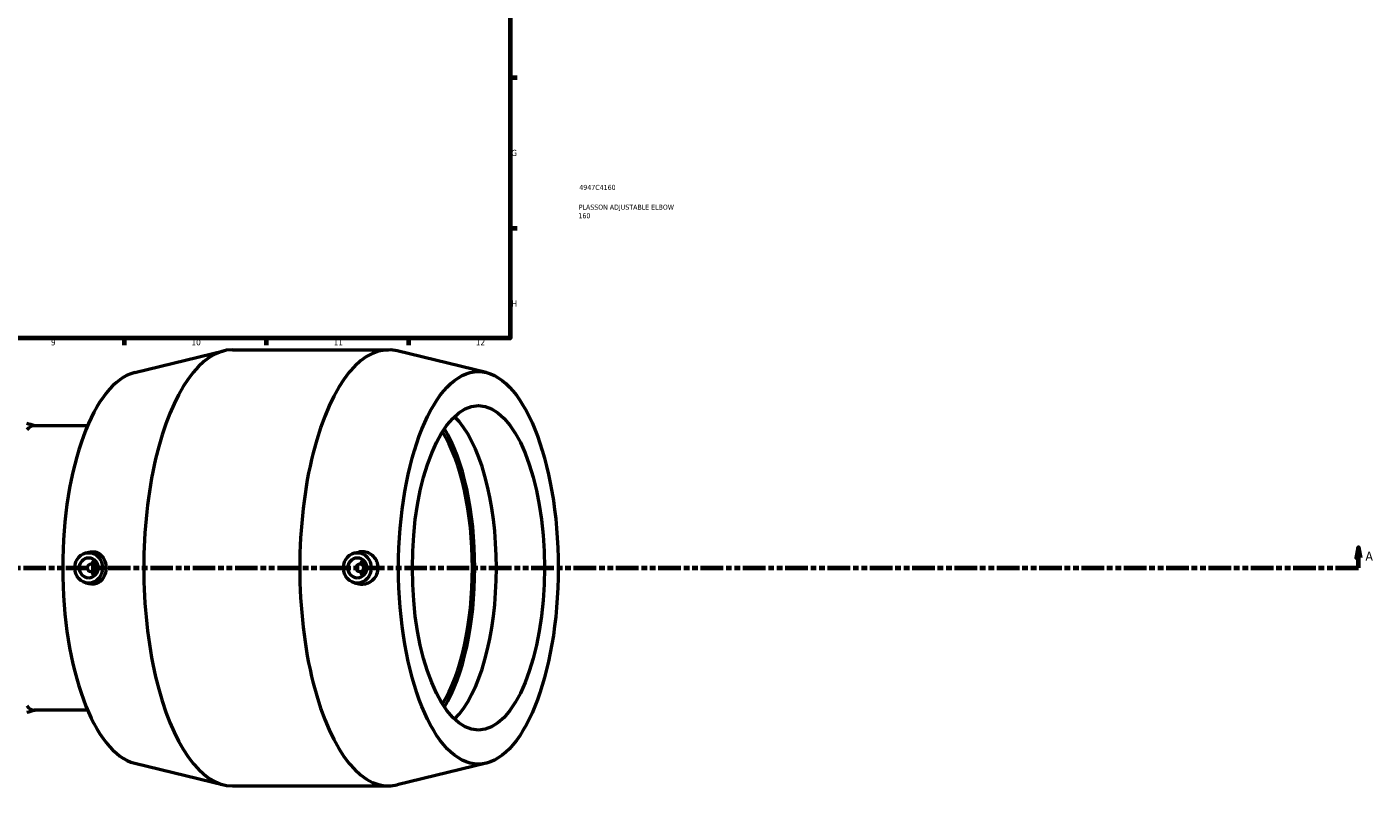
# Model space of a CAD drawing. Header units: millimetres. Extents: x -114 to 1615, y -786 to 1133.
# Tile 4 of 7: x 583 to 1246, y -204 to 174. Entities that reach past the tile are written whole.
import ezdxf

# ---------------------------------------------------------------- set-up
doc = ezdxf.new("R2010")
doc.units = ezdxf.units.MM
doc.linetypes.add('DOUBLE_DASH_CHAIN', pattern=[1.2403, 0.6614, -0.0827, 0.1654, -0.0827, 0.1654, -0.0827])
for name, color, linetype, lineweight in [('Border (ANSI)', 7, 'Continuous', 70), ('Section Line (ANSI)', 7, 'DOUBLE_DASH_CHAIN', 70), ('Title (ISO)', 7, 'Continuous', 50), ('Visible (ANSI)', 7, 'Continuous', 50)]:
    doc.layers.add(name, color=color, linetype=linetype, lineweight=lineweight)
doc.styles.add('Label Text (ANSI)', font='tahoma.ttf')
doc.styles.add('Note Text (ANSI)', font='tahoma.ttf')
doc.styles.add('Note Text (ISO)', font='tahoma.ttf')

# ---------------------------------------------------------------- blocks, each defined once
blk = doc.blocks.new('Borders Default Border')
at = {"layer": 'Border (ANSI)'}
for p, q in [((821, 148.5), (824.45, 148.5)), ((821, 74.25), (824.45, 74.25)), ((630.75, 20), (630.75, 16.55)), ((700.83, 20), (700.83, 16.55)), ((770.92, 20), (770.92, 16.55))]:
    blk.add_line(p, q, dxfattribs=at)
at = {"layer": 'Border (ANSI)', "flags": 128}
blk.add_lwpolyline([(20, 20), (20, 574), (821, 574), (821, 20), (20, 20)], dxfattribs=at)
at = {"layer": 'Border (ANSI)', "color": 230, "true_color": 0xff0080, "attachment_point": 7, "style": 'Note Text (ANSI)'}
for s, insert, char_height in [('G', (821.66, 109.79), 3.05), ('H', (821.81, 35.6), 3.05), ('9', (594.7, 16.49), 3.05), ('10', (663.96, 16.49), 3.048), ('11', (734.04, 16.55), 3.048), ('12', (804.13, 16.55), 3.048)]:
    blk.add_mtext(s, dxfattribs=dict(at, insert=insert, char_height=char_height))
blk = doc.blocks.new('Title Blocks ISO')
at = {"layer": 'Title (ISO)', "color": 232, "true_color": 0xca0064, "style": 'Note Text (ISO)'}
for tag, p in [('PART_NUMBER_001', (34.16, 73.14)), ('DESCRIPTION_002', (33.71, 59.18)), ('DESCRIPTION_001', (33.84, 63.4))]:
    blk.add_attdef(tag, p, '', height=2.5, dxfattribs=at)
blk = doc.blocks.new('2dTransSection0')
at = {"layer": 'Section Line (ANSI)', "linetype": 'Continuous'}
for p, q in [((1239.21, -83.18), (1238.21, -88.18)), ((1239.21, -88.18), (1239.21, -83.18)), ((1240.21, -88.18), (1239.21, -83.18)), ((1238.21, -88.18), (1240.21, -88.18)), ((1239.21, -93.18), (1239.21, -88.18)), ((1227.95, -93.18), (1239.21, -93.18))]:
    blk.add_line(p, q, dxfattribs=at)
at = {"layer": 'Section Line (ANSI)', "linetype": 'DOUBLE_DASH_CHAIN', "ltscale": 16.82361}
blk.add_line((330.69, -93.18), (1239.21, -93.18), dxfattribs=at)
at = {"layer": 'Section Line (ANSI)', "linetype": 'Continuous', "flags": 128}
blk.add_lwpolyline([(1240.21, -88.18), (1239.21, -83.18), (1238.21, -88.18), (1240.21, -88.18)], dxfattribs=at)
at = {"layer": 'Section Line (ANSI)'}
blk.add_solid([(1240.21, -88.18), (1239.21, -83.18), (1238.21, -88.18), (1240.21, -88.18)], dxfattribs=at)
at = {"layer": 'Section Line (ANSI)', "insert": (1242.68, -89.68), "char_height": 4.57, "attachment_point": 7, "style": 'Label Text (ANSI)'}
blk.add_mtext('A', dxfattribs=at)

msp = doc.modelspace()

# ---------------------------------------------------------------- linework, layer by layer
at = {"layer": 'Visible (ANSI)'}
for p, q in [((635.955, 3.096), (679.831, 13.793)), ((684.146, 14.318), (761.066, 14.318)), ((809.257, 3.096), (765.381, 13.793)), ((612.714, -23.089), (586.303, -23.089)), ((611.932, -85.828), (614.235, -85.323)), ((744.359, -85.828), (746.388, -85.383)), ((614.498, -91.182), (617.465, -91.182)), ((749.892, -91.182), (746.926, -91.182)), ((614.498, -95.182), (617.465, -95.182)), ((749.892, -95.182), (746.926, -95.182)), ((611.932, -100.536), (614.235, -101.041)), ((744.359, -100.536), (746.388, -100.981)), ((612.714, -163.276), (586.303, -163.276)), ((635.955, -189.46), (679.831, -200.157)), ((809.257, -189.46), (765.381, -200.157)), ((684.146, -200.682), (761.066, -200.682))]:
    msp.add_line(p, q, dxfattribs=at)
for start, end in [(73.651193, 76.837392), (283.162608, 286.348807)]:
    msp.add_arc((566.19, -93.182), 73.047, start, end, dxfattribs=at)
for centre, major_axis, ratio, start_param, end_param in [((684.146, -93.182), (0, 107.5), 0.4067366, 0, 3.1415927), ((761.066, -93.182), (0, 107.5), 0.4067366, 6.1843397, 9.5236236), ((639.839, -93.182), (0, 96.75), 0.4067366, 0.0988456, 3.0427471), ((781.743, -93.182), (0, -80), 0.4067366, 0.3716028, 2.7699899), ((586.303, -93.182), (0, 70.094), 0.2079117, 0, 0.2410054), ((769.928, -93.182), (0, 80), 0.4067366, 3.717581, 5.707197), ((769.928, -93.182), (0, 82.749), 0.4067366, 3.7330732, 5.6917047), ((618.973, -93.182), (0, 5), 0.9135455, 0.6729815, 1.1592795), ((751.4, -93.182), (0, -5), 0.9135455, 3.8145741, 4.3008721), ((618.973, -93.182), (0, 5), 0.9135455, 1.9823132, 2.4686112), ((751.4, -93.182), (0, -5), 0.9135455, 5.1239058, 5.6102038), ((586.303, -93.182), (0, -70.094), 0.2079117, 6.0421799, 6.2831853)]:
    msp.add_ellipse(centre, major_axis=major_axis, ratio=ratio, start_param=start_param, end_param=end_param, dxfattribs=at)
for centre, major_axis, ratio in [((805.373, -93.182), (0, -96.75), 0.4067366), ((805.373, -93.182), (0, -80), 0.4067366), ((613.278, -93.182), (0, -7.5), 0.9135455), ((745.706, -93.182), (0, -7.5), 0.9135455), ((613.278, -93.182), (0, -5), 0.9135455), ((614.498, -93.182), (0, -2), 0.9135455), ((745.706, -93.182), (0, -5), 0.9135455), ((746.926, -93.182), (0, -2), 0.9135455)]:
    msp.add_ellipse(centre, major_axis=major_axis, ratio=ratio, dxfattribs=at)
for points, knots in [([(614.235, -85.325), (614.593, -85.246), (614.949, -85.204), (616.133, -85.178), (617.022, -85.367), (618.647, -86.176), (619.384, -86.795), (620.53, -88.222), (621.021, -89.117), (621.673, -91.09), (621.835, -92.168), (621.835, -94.197), (621.673, -95.275), (621.021, -97.248), (620.53, -98.143), (619.384, -99.57), (618.647, -100.189), (617.022, -100.997), (616.133, -101.186), (615.293, -101.168)], [2.2670993, 2.2670993, 2.2670993, 2.2670993, 2.3955891, 2.3955891, 2.7089594, 2.7089594, 3.0223297, 3.0223297, 3.3266952, 3.3266952, 3.6310607, 3.6310607, 3.9354261, 3.9354261, 4.2397916, 4.2397916, 4.5531619, 4.5531619, 4.8665322, 4.8665322, 4.8665322, 4.8665322]), ([(748.259, -101.168), (749.243, -101.151), (750.287, -100.94), (752.201, -100.11), (753.07, -99.492), (754.431, -98.075), (755.016, -97.184), (755.79, -95.234), (755.98, -94.175), (755.98, -92.189), (755.79, -91.13), (755.016, -89.18), (754.431, -88.29), (753.07, -86.873), (752.201, -86.254), (750.287, -85.425), (749.243, -85.213), (747.651, -85.186), (747.017, -85.248), (746.389, -85.385)], [0, 0, 0, 0, 0.3010748, 0.3010748, 0.6021496, 0.6021496, 0.8999721, 0.8999721, 1.1977945, 1.1977945, 1.495617, 1.495617, 1.7934395, 1.7934395, 2.0945143, 2.0945143, 2.3955891, 2.3955891, 2.5817831, 2.5817831, 2.5817831, 2.5817831])]:
    msp.add_open_spline(points, degree=3, knots=knots, dxfattribs=at)
for points in [[(615.293, -101.168), (614.949, -101.161), (614.593, -101.118), (614.235, -101.039)], [(746.389, -100.979), (747.017, -101.116), (747.651, -101.179), (748.259, -101.168)]]:
    msp.add_open_spline(points, degree=3, dxfattribs=at)

# ---------------------------------------------------------------- block references
msp.add_blockref('Borders Default Border', (0, 0))
msp.add_blockref('Title Blocks ISO', (821, 20)).add_auto_attribs({'PART_NUMBER_001': '4947C4160', 'DESCRIPTION_001': 'PLASSON ADJUSTABLE ELBOW', 'DESCRIPTION_002': '160'})
at = {"layer": 'Section Line (ANSI)'}
msp.add_blockref('2dTransSection0', (0, 0), dxfattribs=at)

doc.saveas('drawing.dxf')
